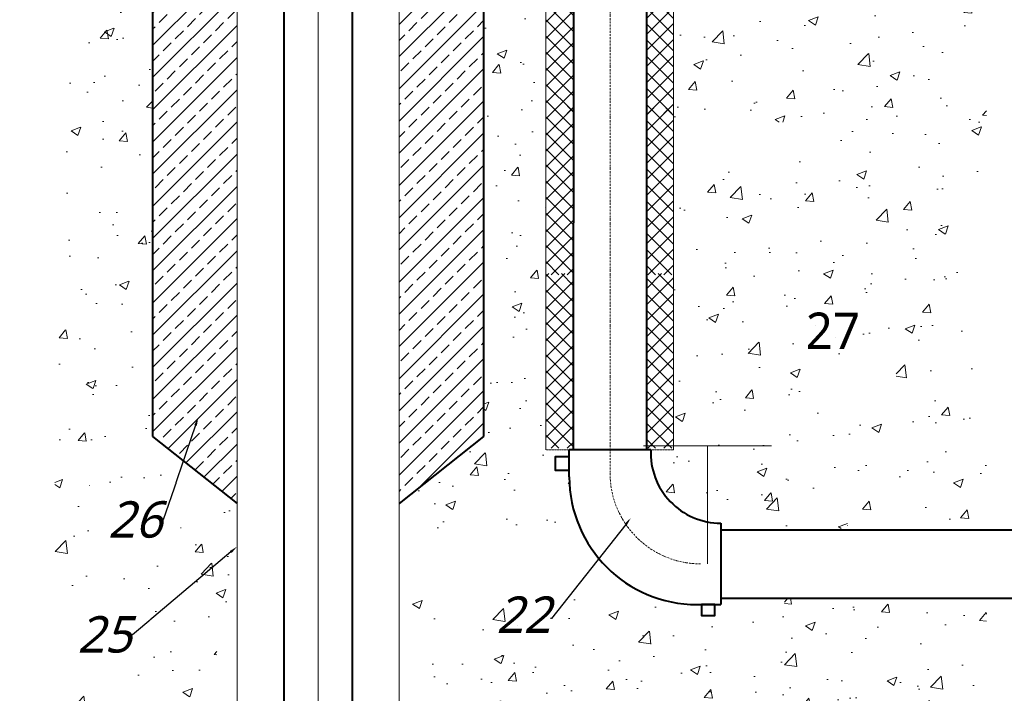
# Model space of a CAD drawing. Extents: x 8447392 to 8536225, y 5996969 to 6031026.
# Tile 3 of 37: x 8451442 to 8453603, y 6004759 to 6006239. Entities that reach past the tile are written whole.
import ezdxf
from ezdxf import colors
from ezdxf.entities.mleader import LeaderData, LeaderLine
from ezdxf.math import Vec2, Vec3

# ---------------------------------------------------------------- set-up
doc = ezdxf.new("R2010")
doc.units = 0
doc.header["$MEASUREMENT"] = 0
doc.linetypes.add('13', pattern=[3.5, 2, -0.7, 0.1, -0.7])
doc.linetypes.add('BORDER2', pattern=[0.875, 0.25, -0.125, 0.25, -0.125, 0, -0.125])
for name, color, linetype, lineweight in [('A_LINIA CIENKA', 250, 'CONTINUOUS', 9), ('A_LINIA GRUBA', 250, 'CONTINUOUS', 40), ('A_OPISY', 251, 'CONTINUOUS', 9), ('CIENKIE', 7, 'CONTINUOUS', 5), ('GRUBE', 7, 'CONTINUOUS', 20), ('SHORT_SYM', 7, 'BORDER2', 5)]:
    doc.layers.add(name, color=color, linetype=linetype, lineweight=lineweight)
doc.styles.add('TrembuchetMS', font='trebuc.ttf')

# ---------------------------------------------------------------- blocks, each defined once
blk = doc.blocks.new('ert')
at = {"layer": 'A_LINIA CIENKA', "linetype": '13', "ltscale": 2}
blk.add_arc((44265.4, 262520.6), 198.9, 180, 270, dxfattribs=at)
at = {"layer": 'A_LINIA GRUBA', "linetype": 'ByBlock'}
for p, q in [((43977, 262512.6), (43977, 262572.2)), ((44155.9, 262572.2), (43977, 262572.2)), ((44309.6, 262411.2), (44309.6, 262232.3)), ((44257.3, 262232.3), (44309.6, 262232.3))]:
    blk.add_line(p, q, dxfattribs=at)
for points in [[(43977, 262557), (43945.7, 262557), (43945.7, 262527.3), (43977, 262527.3)], [(44296.7, 262232.3), (44267, 262232.3), (44267, 262208.5), (44296.7, 262208.5)]]:
    blk.add_lwpolyline(points, close=True, dxfattribs=at)
for centre, radius, start, end in [((44309.7, 262565.1), 154, 177.3801, 269.9605), ((44257.3, 262512.6), 280.3, 180, 270)]:
    blk.add_arc(centre, radius, start, end, dxfattribs=at)

msp = doc.modelspace()

# ---------------------------------------------------------------- hatches: boundary and pattern name
at = {"layer": 'A_LINIA CIENKA', "linetype": 'ByBlock', "ltscale": 10}
h = msp.add_hatch(dxfattribs=at)
h.set_pattern_fill('ANSI33', color=256, scale=200, style=0)
h.set_pattern_definition([(45, (8423507.983, 5743126.545), (-35.355339, 35.355339), []), (45, (8423543.34, 5743126.545), (-35.355339, 35.355339), [25, -12.5])])
h.paths.add_polyline_path([(8452596.66311, 6006993.05855), (8452274.46311, 6006993.05855), (8452274.46311, 6006923.26384), (8452596.66311, 6006923.26384)])
h.paths.add_polyline_path([(8453296.13112, 6006993.05855), (8452876.66311, 6006993.05855), (8452876.66311, 6006923.26384), (8453296.13112, 6006923.26384)])
h.paths.add_polyline_path([(8451441.8825, 6006993.05855), (8451918.86311, 6006993.05855), (8451918.86311, 6006931.11869), (8451441.8825, 6006931.11869)])
h.paths.add_polyline_path([(8452274.46311, 6006582.16151), (8452459.80542, 6006582.16151), (8452459.80542, 6005323.26384), (8452274.46311, 6005176.40825)])
h.paths.add_polyline_path([(8452274.46311, 6006923.26384), (8452459.80542, 6006923.26384), (8452459.80542, 6006582.16151), (8452274.46311, 6006582.16151)])
h.paths.add_polyline_path([(8451733.5208, 6006923.26384), (8451918.86311, 6006923.26384), (8451918.86311, 6006582.16151), (8451733.5208, 6006582.16151)])
h.paths.add_polyline_path([(8451733.5208, 6006582.16151), (8451918.86311, 6006582.16151), (8451918.86311, 6005176.40825), (8451733.5208, 6005323.26384)])
at = {"layer": 'A_LINIA CIENKA'}
h = msp.add_hatch(dxfattribs=at)
h.set_pattern_fill('AR-CONC', color=256, scale=30, style=0)
h.set_pattern_definition([(50, (8423507.98, 5743126.54), (215.17805, -18.82564), [22.5, -247.5]), (355, (8423507.98, 5743126.54), (-41.6254, 225.65764), [18, -198]), (100.4514, (8423525.91, 5743124.98), (173.55281, 206.83186), [19.12206, -210.34263]), (46.1842, (8423507.98, 5743186.54), (320.17231, -49.6557), [33.75, -371.25]), (96.6356, (8423534.66, 5743182.4), (280.3988, 292.23536), [28.6831, -315.5139]), (351.1842, (8423507.98, 5743186.54), (280.3986, 292.2356), [27, -297]), (21, (8423537.98, 5743171.54), (179.07212, -120.78567), [22.5, -247.5]), (326, (8423537.98, 5743171.54), (72.9946, 217.54501), [18, -198]), (71.4514, (8423552.9, 5743161.48), (252.06679, 96.75915), [19.12206, -210.34263]), (37.5, (8423507.98, 5743126.545), (3.647957, 99.868156), [0, -195.6, 0, -201, 0, -198.75]), (7.5, (8423507.98, 5743126.54), (78.92086, 118.323514), [0, -114.6, 0, -191.1, 0, -75.75]), (327.5, (8423441.08, 5743126.545), (160.14673, -6.766462), [0, -75, 0, -234, 0, -310.5]), (317.5, (8423411.08, 5743126.54), (174.95585, 30.031495), [0, -97.5, 0, -155.4, 0, -220.5])])
edge = h.paths.add_edge_path()
edge.add_line((8453563.51311, 6004968.74034), (8453429.48935, 6004968.74034))
edge.add_line((8453429.48935, 6004968.74034), (8453429.48935, 6004960.31969))
edge.add_line((8453429.48935, 6004960.31969), (8453427.39586, 6004960.31969))
edge.add_line((8453427.39586, 6004960.31969), (8453427.39586, 6004943.05881))
edge.add_line((8453427.39586, 6004943.05881), (8453397.85772, 6004943.05881))
edge.add_line((8453397.85772, 6004943.05881), (8453397.85772, 6004960.31969))
edge.add_line((8453397.85772, 6004960.31969), (8453244.44717, 6004960.31969))
edge.add_line((8453244.44717, 6004960.31969), (8453244.44717, 6004968.74034))
edge.add_line((8453244.44717, 6004968.74034), (8453120.00391, 6004968.74034))
edge.add_line((8453120.00391, 6004968.74034), (8453120.00391, 6004943.05881))
edge.add_line((8453120.00391, 6004943.05881), (8453090.46576, 6004943.05881))
edge.add_line((8453090.46576, 6004943.05881), (8453090.46576, 6004968.74034))
edge.add_line((8453090.46576, 6004968.74034), (8452980.68722, 6004968.74034))
edge.add_line((8452980.68722, 6004968.74034), (8452980.68722, 6004954.32022))
edge.add_line((8452980.68722, 6004954.32022), (8452967.80321, 6004954.32022))
edge.add_line((8452967.80321, 6004954.32022), (8452967.80321, 6004930.48437))
edge.add_line((8452967.80321, 6004930.48437), (8452938.07754, 6004930.48437))
edge.add_line((8452938.07754, 6004930.48437), (8452938.07754, 6004954.32022))
edge.add_line((8452938.07754, 6004954.32022), (8452928.42753, 6004954.32022))
edge.add_arc((8452928.42753, 6005234.60573), 280.28551, 251.54128226, 270, ccw=False)
edge.add_line((8452839.68317, 6004968.74034), (8452812.61196, 6004968.74034))
edge.add_line((8452812.61196, 6004968.74034), (8452812.61196, 6004943.05881))
edge.add_line((8452812.61196, 6004943.05881), (8452783.07381, 6004943.05881))
edge.add_line((8452783.07381, 6004943.05881), (8452783.07381, 6004968.74034))
edge.add_line((8452783.07381, 6004968.74034), (8452274.46311, 6004968.74034))
edge.add_line((8452274.46311, 6004968.74034), (8452274.46311, 6004907.88572))
edge.add_line((8452274.46311, 6004907.88572), (8452389.50961, 6004907.88572))
edge.add_line((8452389.50961, 6004907.88572), (8452439.1378, 6004907.88572))
edge.add_line((8452439.1378, 6004907.88572), (8452439.1378, 6004882.6964))
edge.add_line((8452439.1378, 6004882.6964), (8452318.91311, 6004882.6964))
edge.add_line((8452318.91311, 6004882.6964), (8452318.91311, 6004613.14034))
edge.add_line((8452318.91311, 6004613.14034), (8452363.36311, 6004613.14034))
edge.add_line((8452363.36311, 6004613.14034), (8453563.51311, 6004613.14034))
edge.add_line((8453563.51311, 6004613.14034), (8453563.51311, 6004968.74034))
edge = h.paths.add_edge_path()
edge.add_line((8452648.14202, 6005234.60573), (8452648.14202, 6005249.29352))
edge.add_line((8452648.14202, 6005249.29352), (8452616.8075, 6005249.29352))
edge.add_line((8452616.8075, 6005249.29352), (8452616.8075, 6005278.98563))
edge.add_line((8452616.8075, 6005278.98563), (8452648.14202, 6005278.98563))
edge.add_line((8452648.14202, 6005278.98563), (8452648.14202, 6005294.16139))
edge.add_line((8452648.14202, 6005294.16139), (8452596.66311, 6005294.16139))
edge.add_line((8452596.66311, 6005294.16139), (8452596.66311, 6005380.36375))
edge.add_line((8452596.66311, 6005380.36375), (8452505.24925, 6005255.11839))
edge.add_line((8452505.24925, 6005255.11839), (8452391.40491, 6005118.74034))
edge.add_line((8452391.40491, 6005118.74034), (8452673.21159, 6005118.74034))
edge.add_arc((8452928.42753, 6005234.60573), 280.28551, 180, 204.41755587, ccw=False)
h.paths.add_polyline_path([(8452596.66311, 6005613.14034), (8452459.80542, 6005613.14034), (8452459.80542, 6005323.26384), (8452274.46311, 6005176.40825), (8452274.46311, 6005118.74034), (8452391.40491, 6005118.74034), (8452505.24925, 6005255.11839), (8452596.66311, 6005380.36375)])
h.paths.add_polyline_path([(8452596.66311, 6006013.44034), (8452459.80542, 6006013.44034), (8452459.80542, 6005613.14034), (8452596.66311, 6005613.14034)])
h.paths.add_polyline_path([(8452596.66311, 6006513.44034), (8452459.80542, 6006513.44034), (8452459.80542, 6006013.44034), (8452596.66311, 6006013.44034)])
h.paths.add_polyline_path([(8452596.66311, 6006923.26384), (8452459.80542, 6006923.26384), (8452459.80542, 6006513.44034), (8452596.66311, 6006513.44034)])
h.paths.add_polyline_path([(8453563.51311, 6006923.26384), (8453122.28014, 6006923.26384), (8452876.66311, 6006923.26384), (8452876.66311, 6006513.44034), (8453563.51311, 6006513.44034)])
h.paths.add_polyline_path([(8453563.51311, 6006513.44034), (8452876.66311, 6006513.44034), (8452876.66311, 6006408.74998), (8452876.66311, 6006408.74998), (8452876.66311, 6006013.44034), (8453563.51311, 6006013.44034)])
h.paths.add_polyline_path([(8453563.51311, 6006013.44034), (8453239.03743, 6006013.44034), (8453239.03743, 6005937.53115), (8452984.32642, 6005937.53115), (8452984.32642, 6005893.51494), (8453007.58655, 6005870.12349), (8453061.90259, 6005839.21313), (8453180.47383, 6005833.81069), (8453563.39647, 6005833.81069), (8453563.51311, 6005833.92733)])
h.paths.add_polyline_path([(8453563.51311, 6005833.81069), (8453180.47383, 6005833.81069), (8453061.90259, 6005839.21313), (8453007.58655, 6005870.12349), (8452984.32642, 6005893.51494), (8452984.32642, 6005937.53115), (8452876.66311, 6005937.53115), (8452876.66311, 6005613.14034), (8453563.51311, 6005613.14034), (8453563.51311, 6005751.98319)])
edge = h.paths.add_edge_path()
edge.add_line((8453563.51311, 6005613.14034), (8452876.66311, 6005613.14034))
edge.add_line((8452876.66311, 6005613.14034), (8452876.66311, 6005303.19837))
edge.add_line((8452876.66311, 6005303.19837), (8452951.53886, 6005303.19837))
edge.add_line((8452951.53886, 6005303.19837), (8452951.53886, 6005135.96529))
edge.add_arc((8452980.79336, 6005287.12362), 153.96319, 259.04664995, 269.96050177)
edge.add_line((8452980.68722, 6005133.16046), (8452980.68722, 6005118.74034))
edge.add_line((8452980.68722, 6005118.74034), (8453090.46576, 6005118.74034))
edge.add_line((8453090.46576, 6005118.74034), (8453090.46576, 6005144.42187))
edge.add_line((8453090.46576, 6005144.42187), (8453120.00391, 6005144.42187))
edge.add_line((8453120.00391, 6005144.42187), (8453120.00391, 6005118.74034))
edge.add_line((8453120.00391, 6005118.74034), (8453244.44717, 6005118.74034))
edge.add_line((8453244.44717, 6005118.74034), (8453244.44717, 6005127.16099))
edge.add_line((8453244.44717, 6005127.16099), (8453258.93081, 6005127.16099))
edge.add_line((8453258.93081, 6005127.16099), (8453258.93081, 6005156.00931))
edge.add_line((8453258.93081, 6005156.00931), (8453284.22889, 6005156.00931))
edge.add_line((8453284.22889, 6005156.00931), (8453284.22889, 6005127.16099))
edge.add_line((8453284.22889, 6005127.16099), (8453389.70763, 6005127.16099))
edge.add_line((8453389.70763, 6005127.16099), (8453389.70763, 6005156.00931))
edge.add_line((8453389.70763, 6005156.00931), (8453415.0057, 6005156.00931))
edge.add_line((8453415.0057, 6005156.00931), (8453415.0057, 6005144.42187))
edge.add_line((8453415.0057, 6005144.42187), (8453427.39586, 6005144.42187))
edge.add_line((8453427.39586, 6005144.42187), (8453427.39586, 6005127.16099))
edge.add_line((8453427.39586, 6005127.16099), (8453429.48935, 6005127.16099))
edge.add_line((8453429.48935, 6005127.16099), (8453429.48935, 6005118.74034))
edge.add_line((8453429.48935, 6005118.74034), (8453563.51311, 6005118.74034))
edge.add_line((8453563.51311, 6005118.74034), (8453563.51311, 6005164.31395))
edge.add_line((8453563.51311, 6005164.31395), (8453563.51311, 6005613.14034))
edge = h.paths.add_edge_path()
edge.add_line((8452951.53886, 6005303.19837), (8452876.66311, 6005303.19837))
edge.add_line((8452876.66311, 6005303.19837), (8452876.66311, 6005294.16139))
edge.add_line((8452876.66311, 6005294.16139), (8452826.9911, 6005294.16139))
edge.add_arc((8452980.79336, 6005287.12362), 153.96319, 177.38005154, 259.04664995)
edge.add_line((8452951.53886, 6005135.96529), (8452951.53886, 6005303.19837))
h.paths.add_polyline_path([(8451874.41311, 6004882.6964), (8451754.18842, 6004882.6964), (8451754.18842, 6004907.88572), (8451803.81661, 6004907.88572), (8451918.86311, 6004907.88572), (8451918.86311, 6005176.40825), (8451733.5208, 6005323.26384), (8451733.5208, 6005613.14034), (8451518.81311, 6005613.14034), (8451518.81311, 6004613.14034), (8451874.41311, 6004613.14034)])
h.paths.add_polyline_path([(8451733.5208, 6006013.44034), (8451518.81311, 6006013.44034), (8451518.81311, 6005751.98319), (8451518.81311, 6005613.14034), (8451733.5208, 6005613.14034)])
h.paths.add_polyline_path([(8451733.5208, 6006513.44034), (8451518.81311, 6006513.44034), (8451518.81311, 6006013.44034), (8451733.5208, 6006013.44034)])
h.paths.add_polyline_path([(8451733.5208, 6006923.26384), (8451518.81311, 6006923.26384), (8451518.81311, 6006513.44034), (8451733.5208, 6006513.44034)])
h.paths.add_polyline_path([(8453402.20318, 6006745.53256), (8453480.35461, 6006745.53256), (8453480.35461, 6006610.16421), (8453402.20318, 6006610.16421)], flags=16)
h.paths.add_polyline_path([(8453095.22142, 6006854.10151), (8453199.83261, 6006854.10151), (8453199.83261, 6006718.73316), (8453095.22142, 6006718.73316)], flags=16)
h.paths.add_polyline_path([(8453086.99603, 6006717.24077), (8453262.1461, 6006717.24077), (8453262.1461, 6006580.33763), (8453086.99603, 6006580.33763)], flags=16)
h.paths.add_polyline_path([(8453215.33157, 6005487.36856), (8453365.71541, 6005487.36856), (8453365.71541, 6005367.04532), (8453215.33157, 6005367.04532)], flags=16)
h.paths.add_polyline_path([(8451625.05561, 6005201.19316), (8451774.63137, 6005201.19316), (8451774.63137, 6005054.52649), (8451625.05561, 6005054.52649)], flags=16)
at = {"layer": 'CIENKIE', "ltscale": 0.5}
h = msp.add_hatch(dxfattribs=at)
h.set_pattern_fill('ANSI37', color=256, scale=200, style=0)
h.set_pattern_definition([(135, (8455074.061, 6005245.65), (17.67767, 17.67767), []), (45, (8455074.061, 6005245.65), (17.67767, -17.67767), [])])
h.paths.add_polyline_path([(8452876.66311, 6006416.30735), (8452816.66311, 6006416.30735), (8452816.66311, 6006032.59684), (8452876.66311, 6006032.59684)])
h.paths.add_polyline_path([(8452596.66311, 6006032.59684), (8452656.66311, 6006032.59684), (8452656.66311, 6006416.30735), (8452596.66311, 6006416.30735)])
h = msp.add_hatch(dxfattribs=at)
h.set_pattern_fill('ANSI37', color=256, scale=200, style=0)
h.set_pattern_definition([(135, (8455074.061, 6004891.804), (17.67767, 17.67767), []), (45, (8455074.061, 6004891.804), (17.67767, -17.67767), [])])
h.paths.add_polyline_path([(8452876.66311, 6006062.46037), (8452816.66311, 6006062.46037), (8452816.66311, 6005678.74985), (8452876.66311, 6005678.74985)])
h.paths.add_polyline_path([(8452596.66311, 6005678.74985), (8452656.66311, 6005678.74985), (8452656.66311, 6006062.46037), (8452596.66311, 6006062.46037)])
h = msp.add_hatch(dxfattribs=at)
h.set_pattern_fill('ANSI37', color=256, scale=200, style=0)
h.set_pattern_definition([(135, (8455074.061, 6004510.54), (17.67767, 17.67767), []), (45, (8455074.061, 6004510.54), (17.67767, -17.67767), [])])
h.paths.add_polyline_path([(8452876.66311, 6005681.19543), (8452816.66311, 6005681.19543), (8452816.66311, 6005297.48492), (8452876.66311, 6005297.48492)])
h.paths.add_polyline_path([(8452596.66311, 6005297.48492), (8452656.66311, 6005297.48492), (8452656.66311, 6005681.19543), (8452596.66311, 6005681.19543)])

# ---------------------------------------------------------------- linework, layer by layer
at = {"layer": 'A_LINIA CIENKA', "linetype": '13', "ltscale": 2}
msp.add_line((8452737.56214, 6008321.04214), (8452737.56214, 6005242.65264), dxfattribs=at)
at = {"layer": 'A_LINIA CIENKA'}
msp.add_line((8452096.66311, 6001453.4143), (8452096.66311, 6007354.22974), dxfattribs=at)
at = {"layer": 'A_LINIA CIENKA', "linetype": 'ByBlock'}
for p, q in [((8451918.86311, 6004780.94603), (8451918.86311, 6007072.50379)), ((8452274.46311, 6004780.94603), (8452274.46311, 6007072.50379)), ((8453091.93793, 6005303.19837), (8452811.13979, 6005303.19837)), ((8452951.53886, 6005043.74034), (8452951.53886, 6005303.19837)), ((8451918.86311, 6004907.88572), (8451918.86311, 6003389.8517)), ((8452274.46311, 6004907.88572), (8452274.46311, 6003389.8517))]:
    msp.add_line(p, q, dxfattribs=at)
at = {"layer": 'A_LINIA GRUBA', "linetype": 'ByBlock'}
for p, q in [((8452657.18349, 6005294.16139), (8452659.11144, 6007426.74307)), ((8452817.94079, 6005294.16139), (8452817.8188, 6007426.7447)), ((8452021.66311, 6006993.05855), (8452021.66311, 6003389.8517)), ((8452171.66311, 6006993.05855), (8452171.66311, 6003389.8517)), ((8451733.5208, 6006923.26384), (8451733.5208, 6005323.26384)), ((8452459.80542, 6006923.26384), (8452459.80542, 6005323.26384)), ((8451733.5208, 6005323.26384), (8451918.86311, 6005176.40825)), ((8452459.80542, 6005323.26384), (8452274.46311, 6005176.40825)), ((8452980.68722, 6005118.74034), (8454984.91273, 6005118.74034)), ((8452980.68722, 6004968.74034), (8454984.91273, 6004968.74034))]:
    msp.add_line(p, q, dxfattribs=at)
at = {"layer": 'A_LINIA GRUBA', "color": 253, "linetype": 'ByBlock'}
for p, q in [((8453120.00391, 6005118.74034), (8453397.85772, 6005118.74034)), ((8453120.00391, 6004968.74034), (8453397.85772, 6004968.74034))]:
    msp.add_line(p, q, dxfattribs=at)
at = {"layer": 'GRUBE', "ltscale": 0.5}
for p, q in [((8452596.66311, 6005294.16139), (8452596.66311, 6007123.05855)), ((8452876.66311, 6005294.16139), (8452876.66311, 6007123.05855))]:
    msp.add_line(p, q, dxfattribs=at)
at = {"layer": 'SHORT_SYM', "ltscale": 0.5}
msp.add_line((8452876.66311, 6005294.16139), (8452596.66311, 6005294.16139), dxfattribs=at)

# ---------------------------------------------------------------- block references
at = {"layer": 'A_LINIA CIENKA'}
msp.add_blockref('ert', (8408671.09688, 5742722.00753), dxfattribs=at)

# ---------------------------------------------------------------- texts
at = {"layer": 'A_OPISY', "linetype": 'ByBlock', "insert": (8453167.06023, 6005595.57799), "char_height": 80, "width": 124.46, "attachment_point": 1, "style": 'TrembuchetMS'}
msp.add_mtext('27', dxfattribs=at)

# ---------------------------------------------------------------- leaders
at = {"layer": 'A_OPISY', "lineweight": 9}
ml = msp.add_multileader_mtext('Standard', dxfattribs=at)
ml.set_content('\\A1;{\\fTrebuchet MS|b0|i1|c238|p34;22}', color=256, style='TrembuchetMS')
ml.set_leader_properties(color=256)
ml.build(insert=Vec2(0, 0))
ml.multileader.update_dxf_attribs({"dogleg_length": 2, "arrow_head_size": 18})
ctx = ml.context
ctx.base_point, ctx.char_height, ctx.arrow_head_size, ctx.landing_gap_size, ctx.plane_origin = Vec3(8452498.87642, 6004923.99963), 80, 18, 0.02286, Vec3(8453110.9797, 6003038.60589)
ctx.text_align_type = 2
notes = []
notes.append((ctx, [(0, (1, 1, 0), (8452609.09723, 6004923.99963), (-1, 0), 2, [(0, [(8452783.07381, 6005144.42187)], 0, [])])]))
ctx.mtext.insert, ctx.mtext.alignment, ctx.mtext.line_spacing_factor, ctx.mtext.line_spacing_style, ctx.mtext.flow_direction = Vec3(8452607.07437, 6004972.19357), 3, 0.4, 2, 5
for ctx, leaders in notes:
    for number, flags, end, landing, length, lines in leaders:
        leader = LeaderData()
        leader.index, (leader.has_last_leader_line, leader.has_dogleg_vector, leader.attachment_direction) = number, flags
        leader.last_leader_point, leader.dogleg_vector, leader.dogleg_length = Vec3(end), Vec3(landing), length
        for number, points, colour, breaks in lines:
            line = LeaderLine()
            line.index, line.vertices, line.color, line.breaks = number, Vec3.list(points), colors.encode_raw_color(colour), breaks
            leader.lines.append(line)
        ctx.leaders.append(leader)

# ---------------------------------------------------------------- next in the draw order: leaders
ml = msp.add_multileader_mtext('Standard', dxfattribs=at)
ml.set_content('\\A1;{\\fTrebuchet MS|b0|i1|c238|p34;26}', color=256, style='TrembuchetMS')
ml.set_leader_properties(color=256)
ml.build(insert=Vec2(0, 0))
ml.multileader.update_dxf_attribs({"dogleg_length": 2, "arrow_head_size": 18})
ctx = ml.context
ctx.base_point, ctx.char_height, ctx.arrow_head_size, ctx.landing_gap_size, ctx.plane_origin = Vec3(8451645.03275, 6005140.51976), 80, 18, 0.02286, Vec3(8451260.53676, 6004092.09015)
ctx.text_align_type = 2
notes = []
notes.append((ctx, [(1, (1, 1, 0), (8451756.65423, 6005140.51976), (-1, 0), 2, [(0, [(8451833.81145, 6005365.03137)], 0, [])])]))
ctx.mtext.insert, ctx.mtext.alignment, ctx.mtext.line_spacing_factor, ctx.mtext.line_spacing_style, ctx.mtext.flow_direction = Vec3(8451754.63137, 6005181.19316), 3, 0.4, 2, 5
ctx.mtext.has_bg_fill, ctx.mtext.bg_color, ctx.mtext.bg_scale_factor, ctx.mtext.bg_transparency, ctx.mtext.use_window_bg_color = 1, -1023410167, 1.5, 0, 1
for ctx, leaders in notes:
    for number, flags, end, landing, length, lines in leaders:
        leader = LeaderData()
        leader.index, (leader.has_last_leader_line, leader.has_dogleg_vector, leader.attachment_direction) = number, flags
        leader.last_leader_point, leader.dogleg_vector, leader.dogleg_length = Vec3(end), Vec3(landing), length
        for number, points, colour, breaks in lines:
            line = LeaderLine()
            line.index, line.vertices, line.color, line.breaks = number, Vec3.list(points), colors.encode_raw_color(colour), breaks
            leader.lines.append(line)
        ctx.leaders.append(leader)

# ---------------------------------------------------------------- next in the draw order: leaders
ml = msp.add_multileader_mtext('Standard', dxfattribs=at)
ml.set_content('\\A1;{\\fTrebuchet MS|b0|i1|c238|p34;25}', color=256, style='TrembuchetMS')
ml.set_leader_properties(color=256)
ml.build(insert=Vec2(0, 0))
ml.multileader.update_dxf_attribs({"dogleg_length": 2, "arrow_head_size": 18})
ctx = ml.context
ctx.base_point, ctx.char_height, ctx.arrow_head_size, ctx.landing_gap_size, ctx.plane_origin = Vec3(8451576.00214, 6004888.1887), 80, 18, 0.02286, Vec3(8450616.82772, 6004041.16399)
ctx.text_align_type = 2
notes = []
notes.append((ctx, [(1, (1, 1, 0), (8451689.72463, 6004888.1887), (-1, 0), 2, [(0, [(8451918.86311, 6005081.41775)], 0, [])])]))
ctx.mtext.insert, ctx.mtext.alignment, ctx.mtext.line_spacing_factor, ctx.mtext.line_spacing_style, ctx.mtext.flow_direction = Vec3(8451687.70177, 6004928.88904), 3, 0.4, 2, 5
ctx.mtext.has_bg_fill, ctx.mtext.bg_color, ctx.mtext.bg_scale_factor, ctx.mtext.bg_transparency, ctx.mtext.use_window_bg_color = 1, -1023410167, 1.5, 0, 1
for ctx, leaders in notes:
    for number, flags, end, landing, length, lines in leaders:
        leader = LeaderData()
        leader.index, (leader.has_last_leader_line, leader.has_dogleg_vector, leader.attachment_direction) = number, flags
        leader.last_leader_point, leader.dogleg_vector, leader.dogleg_length = Vec3(end), Vec3(landing), length
        for number, points, colour, breaks in lines:
            line = LeaderLine()
            line.index, line.vertices, line.color, line.breaks = number, Vec3.list(points), colors.encode_raw_color(colour), breaks
            leader.lines.append(line)
        ctx.leaders.append(leader)

doc.saveas('drawing.dxf')
